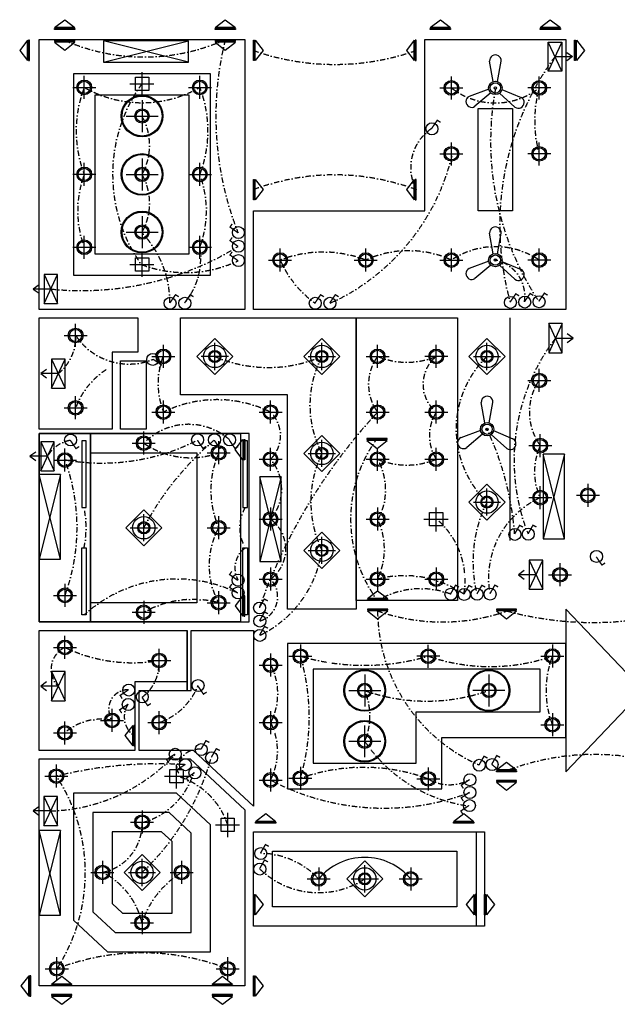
# Model space of a CAD drawing. Header units: millimetres. Extents: x 1911 to 33697, y 1899 to 30313.
# Tile 1 of 2: x 1911 to 15866, y 7321 to 30313. Entities that reach past the tile are written whole.
import ezdxf

# ---------------------------------------------------------------- set-up
doc = ezdxf.new("R2010")
doc.units = ezdxf.units.MM
doc.linetypes.add('DASHDOT2', pattern=[0.5, 0.25, -0.125, 0, -0.125])
for name, color, linetype in [('AL_Elec - Wall Mounted Halogen 36 W', 7, 'Continuous'), ('Elec - Air Conditioner', 6, 'Continuous'), ('Elec - Cable Wires', 143, 'Continuous'), ('Elec - Chandelier', 11, 'Continuous'), ('Elec - Fans', 11, 'Continuous'), ('Elec - Single Switch', 6, 'Continuous'), ('Elec - Spot Light', 6, 'Continuous'), ('Elec - Strip Lights', 6, 'Continuous'), ('Struc - Wall Lines', 2, 'Continuous')]:
    doc.layers.add(name, color=color, linetype=linetype)

msp = doc.modelspace()

# ---------------------------------------------------------------- linework, layer by layer
at = {"layer": 'AL_Elec - Wall Mounted Halogen 36 W'}
for p, q in [((3418, 28463), (3418, 29000)), ((6118, 28463), (6118, 29000)), ((11993, 28450), (11993, 28988)), ((14043, 28450), (14043, 28988)), ((3150, 28731), (3687, 28731)), ((5850, 28731), (6387, 28731)), ((11725, 28719), (12262, 28719)), ((14312, 28719), (13775, 28719)), ((11993, 26911), (11993, 27448)), ((14043, 26911), (14043, 27448)), ((11725, 27180), (12262, 27180)), ((14312, 27180), (13775, 27180)), ((3418, 26431), (3418, 26968)), ((6118, 26431), (6118, 26968)), ((3687, 26699), (3150, 26699)), ((5850, 26699), (6387, 26699)), ((3418, 24731), (3418, 25268)), ((6118, 24731), (6118, 25268)), ((3150, 24999), (3687, 24999)), ((5850, 24999), (6387, 24999)), ((7993, 24431), (7993, 24968)), ((9993, 24431), (9993, 24968)), ((11993, 24431), (11993, 24968)), ((14043, 24431), (14043, 24968)), ((7725, 24699), (8262, 24699)), ((9725, 24699), (10262, 24699)), ((11725, 24699), (12262, 24699)), ((14312, 24699), (13775, 24699)), ((3218, 22671), (3218, 23208)), ((2950, 22939), (3487, 22939)), ((5268, 22181), (5268, 22718)), ((10268, 22181), (10268, 22718)), ((11638, 22181), (11638, 22718)), ((5000, 22449), (5537, 22449)), ((10000, 22449), (10537, 22449)), ((11907, 22449), (11370, 22449)), ((14045, 21619), (14045, 22156)), ((13776, 21888), (14314, 21888)), ((3218, 20981), (3218, 21518)), ((5268, 20881), (5268, 21418)), ((7768, 20881), (7768, 21418)), ((10268, 20881), (10268, 21418)), ((11638, 20881), (11638, 21418)), ((2950, 21249), (3487, 21249)), ((5000, 21149), (5537, 21149)), ((7500, 21149), (8037, 21149)), ((10000, 21149), (10537, 21149)), ((11370, 21149), (11907, 21149)), ((4808, 20156), (4808, 20693)), ((6558, 19931), (6558, 20468)), ((14068, 20097), (14068, 20635)), ((2968, 19760), (2968, 20298)), ((4540, 20424), (5077, 20424)), ((7768, 19781), (7768, 20318)), ((10268, 19781), (10268, 20318)), ((11638, 19781), (11638, 20318)), ((13800, 20366), (14337, 20366)), ((2700, 20029), (3237, 20029)), ((6290, 20199), (6827, 20199)), ((7500, 20049), (8037, 20049)), ((10000, 20049), (10537, 20049)), ((11370, 20049), (11907, 20049)), ((14068, 18884), (14068, 19421)), ((15178, 19475), (15178, 18938)), ((13800, 19152), (14337, 19152)), ((14910, 19206), (15447, 19206)), ((7768, 18918), (7768, 18381)), ((10268, 18918), (10268, 18381)), ((6558, 18181), (6558, 18718)), ((7500, 18649), (8037, 18649)), ((10000, 18649), (10537, 18649)), ((6290, 18449), (6827, 18449)), ((7768, 17518), (7768, 16981)), ((10268, 17518), (10268, 16981)), ((11638, 17518), (11638, 16981)), ((14528, 17618), (14528, 17081)), ((7500, 17249), (8037, 17249)), ((10000, 17249), (10537, 17249)), ((11370, 17249), (11907, 17249)), ((14260, 17349), (14797, 17349)), ((2968, 17138), (2968, 16601)), ((2700, 16870), (3237, 16870)), ((6558, 16431), (6558, 16968)), ((4808, 16743), (4808, 16206)), ((6290, 16699), (6827, 16699)), ((4540, 16474), (5077, 16474)), ((2968, 15386), (2968, 15923)), ((2700, 15654), (3237, 15654)), ((8466, 15720), (8466, 15182)), ((11452, 15181), (11452, 15718)), ((14349, 15720), (14349, 15183)), ((5168, 15081), (5168, 15618)), ((7768, 15509), (7768, 14972)), ((8197, 15451), (8734, 15451)), ((11721, 15449), (11183, 15449)), ((14080, 15452), (14617, 15452)), ((4900, 15349), (5437, 15349)), ((7500, 15241), (8037, 15241)), ((4068, 13681), (4068, 14218)), ((5168, 13631), (5168, 14168)), ((7768, 14168), (7768, 13631)), ((14349, 14117), (14349, 13580)), ((2968, 13391), (2968, 13928)), ((3800, 13949), (4337, 13949)), ((4900, 13899), (5437, 13899)), ((7500, 13899), (8037, 13899)), ((14080, 13848), (14617, 13848)), ((2700, 13659), (3237, 13659)), ((2768, 12381), (2768, 12918)), ((2500, 12649), (3037, 12649)), ((7768, 12827), (7768, 12289)), ((8466, 12867), (8466, 12329)), ((11451, 12853), (11451, 12316)), ((7500, 12558), (8037, 12558)), ((8197, 12598), (8734, 12598)), ((11183, 12585), (11720, 12585)), ((4768, 11843), (4768, 11306)), ((4500, 11574), (5037, 11574)), ((3843, 10668), (3843, 10131)), ((5693, 10668), (5693, 10131)), ((3575, 10399), (4112, 10399)), ((5425, 10399), (5962, 10399)), ((8893, 10518), (8893, 9981)), ((11043, 10518), (11043, 9981)), ((8625, 10249), (9162, 10249)), ((10775, 10249), (11312, 10249)), ((4768, 9493), (4768, 8956)), ((4500, 9224), (5037, 9224)), ((2778, 7881), (2778, 8418)), ((6768, 7881), (6768, 8418)), ((2509, 8149), (3047, 8149)), ((6500, 8149), (7037, 8149))]:
    msp.add_line(p, q, dxfattribs=at)
for points in [[(2963, 30313), (2963, 30313), (3200, 30128), (2727, 30128)], [(6713, 30313), (6713, 30313), (6950, 30128), (6477, 30128)], [(11736, 30313), (11736, 30313), (11973, 30128), (11499, 30128)], [(14301, 30313), (14301, 30313), (14538, 30128), (14064, 30128)], [(2727, 30108), (3200, 30108), (3200, 30084), (2727, 30084)], [(6477, 30108), (6950, 30108), (6950, 30084), (6477, 30084)], [(11499, 30108), (11973, 30108), (11973, 30084), (11499, 30084)], [(14064, 30108), (14538, 30108), (14538, 30084), (14064, 30084)], [(1911, 29594), (1911, 29594), (2096, 29358), (2096, 29831)], [(2116, 29831), (2116, 29358), (2140, 29358), (2140, 29831)], [(2727, 29806), (3200, 29806), (3200, 29830), (2727, 29830)], [(2963, 29602), (2963, 29602), (3200, 29787), (2727, 29787)], [(6477, 29806), (6950, 29806), (6950, 29830), (6477, 29830)], [(6713, 29602), (6713, 29602), (6950, 29787), (6477, 29787)], [(7393, 29831), (7393, 29358), (7368, 29358), (7368, 29831)], [(7597, 29594), (7597, 29594), (7412, 29358), (7412, 29831)], [(10940, 29594), (10940, 29594), (11125, 29358), (11125, 29831)], [(11144, 29831), (11144, 29358), (11168, 29358), (11168, 29831)], [(14253, 29111), (14253, 29791), (14570, 29791), (14570, 29111)], [(14893, 29831), (14893, 29358), (14868, 29358), (14868, 29831)], [(15097, 29594), (15097, 29594), (14912, 29358), (14912, 29831)], [(7393, 26581), (7393, 26107), (7368, 26107), (7368, 26581)], [(7597, 26344), (7597, 26344), (7412, 26107), (7412, 26581)], [(10940, 26344), (10940, 26344), (11125, 26107), (11125, 26581)], [(11144, 26581), (11144, 26107), (11168, 26107), (11168, 26581)], [(2797, 23683), (2797, 24364), (2479, 24364), (2479, 23683)], [(14264, 23215), (14264, 22535), (14582, 22535), (14582, 23215)], [(2971, 21709), (2971, 22389), (2653, 22389), (2653, 21709)], [(3361, 18921), (3465, 18921), (3465, 20481), (3361, 20481)], [(6940, 20274), (6940, 20274), (7125, 20511), (7125, 20038)], [(7124, 18921), (7228, 18921), (7228, 20481), (7124, 20481)], [(7144, 20038), (7144, 20511), (7168, 20511), (7168, 20038)], [(10018, 20506), (10491, 20506), (10491, 20530), (10018, 20530)], [(10255, 20302), (10255, 20302), (10491, 20487), (10018, 20487)], [(2720, 19777), (2720, 20457), (2402, 20457), (2402, 19777)], [(3361, 17977), (3465, 17977), (3465, 16417), (3361, 16417)], [(7124, 17977), (7228, 17977), (7228, 16417), (7124, 16417)], [(14126, 17011), (14126, 17691), (13809, 17691), (13809, 17011)], [(6940, 16624), (6940, 16624), (7125, 16388), (7125, 16861)], [(7144, 16861), (7144, 16388), (7168, 16388), (7168, 16861)], [(10268, 16978), (10268, 16978), (10505, 16793), (10032, 16793)], [(10032, 16773), (10505, 16773), (10505, 16749), (10032, 16749)], [(10032, 16525), (10505, 16525), (10505, 16549), (10032, 16549)], [(10268, 16321), (10268, 16321), (10505, 16505), (10032, 16505)], [(13042, 16525), (13515, 16525), (13515, 16549), (13042, 16549)], [(13278, 16321), (13278, 16321), (13515, 16505), (13042, 16505)], [(2971, 14409), (2971, 15089), (2653, 15089), (2653, 14409)], [(4370, 13595), (4370, 13595), (4555, 13359), (4555, 13832)], [(4574, 13832), (4574, 13359), (4598, 13359), (4598, 13832)], [(13278, 12978), (13278, 12978), (13515, 12793), (13042, 12793)], [(13042, 12773), (13515, 12773), (13515, 12749), (13042, 12749)], [(13042, 12525), (13515, 12525), (13515, 12549), (13042, 12549)], [(13278, 12321), (13278, 12321), (13515, 12505), (13042, 12505)], [(2792, 11497), (2792, 12177), (2475, 12177), (2475, 11497)], [(7656, 11778), (7656, 11778), (7893, 11593), (7419, 11593)], [(12281, 11778), (12281, 11778), (12518, 11593), (12044, 11593)], [(7419, 11573), (7893, 11573), (7893, 11549), (7419, 11549)], [(12044, 11573), (12518, 11573), (12518, 11549), (12044, 11549)], [(7393, 9886), (7393, 9413), (7368, 9413), (7368, 9886)], [(7597, 9649), (7597, 9649), (7412, 9413), (7412, 9886)], [(12340, 9649), (12340, 9649), (12525, 9413), (12525, 9886)], [(12544, 9886), (12544, 9413), (12568, 9413), (12568, 9886)], [(12793, 9886), (12793, 9413), (12768, 9413), (12768, 9886)], [(12997, 9649), (12997, 9649), (12812, 9413), (12812, 9886)], [(1940, 7749), (1940, 7749), (2125, 7513), (2125, 7986)], [(2144, 7986), (2144, 7513), (2168, 7513), (2168, 7986)], [(2893, 7978), (2893, 7978), (3130, 7793), (2657, 7793)], [(6644, 7978), (6644, 7978), (6880, 7793), (6407, 7793)], [(7393, 7986), (7393, 7513), (7369, 7513), (7369, 7986)], [(7598, 7749), (7598, 7749), (7413, 7513), (7413, 7986)], [(2657, 7773), (3130, 7773), (3130, 7749), (2657, 7749)], [(6407, 7773), (6880, 7773), (6880, 7749), (6407, 7749)], [(2657, 7525), (3130, 7525), (3130, 7549), (2657, 7549)], [(2893, 7321), (2893, 7321), (3130, 7505), (2657, 7505)], [(6407, 7525), (6880, 7525), (6880, 7549), (6407, 7549)], [(6644, 7321), (6644, 7321), (6880, 7505), (6407, 7505)]]:
    msp.add_lwpolyline(points, close=True, dxfattribs=at)
for points in [[(14570, 29111), (14253, 29791)], [(14570, 29791), (14253, 29111)], [(14411, 29451), (14822, 29451)], [(14687, 29549), (14822, 29451), (14687, 29352)], [(2479, 23683), (2797, 24364)], [(2479, 24364), (2797, 23683)], [(2363, 24122), (2227, 24023), (2363, 23925)], [(2638, 24023), (2227, 24023)], [(14582, 23215), (14264, 22535)], [(14582, 22535), (14264, 23215)], [(14423, 22875), (14834, 22875)], [(14699, 22777), (14834, 22875), (14699, 22974)], [(2653, 21709), (2971, 22389)], [(2653, 22389), (2971, 21709)], [(2537, 22148), (2401, 22049), (2537, 21951)], [(2812, 22049), (2401, 22049)], [(2402, 19777), (2720, 20457)], [(2402, 20457), (2720, 19777)], [(2286, 20216), (2150, 20117), (2286, 20019)], [(2561, 20117), (2150, 20117)], [(13809, 17011), (14126, 17691)], [(13809, 17691), (14126, 17011)], [(13692, 17449), (13556, 17351), (13692, 17252)], [(13967, 17351), (13556, 17351)], [(2653, 14409), (2971, 15089)], [(2653, 15089), (2971, 14409)], [(2537, 14848), (2401, 14749), (2537, 14651)], [(2812, 14749), (2401, 14749)], [(2475, 11497), (2792, 12177)], [(2475, 12177), (2792, 11497)], [(2358, 11935), (2223, 11837), (2358, 11738)], [(2634, 11837), (2223, 11837)]]:
    msp.add_lwpolyline(points, dxfattribs=at)
at = {"layer": 'AL_Elec - Wall Mounted Halogen 36 W', "const_width": 31.2}
msp.add_lwpolyline([(11531, 27772), (11662, 27964), (11738, 27917)], dxfattribs=at)
at = {"layer": 'AL_Elec - Wall Mounted Halogen 36 W', "color": 30}
for points in [[(6468, 22870), (6048, 22449), (6468, 22029), (6889, 22449)], [(8968, 22870), (9389, 22449), (8968, 22029), (8548, 22449)], [(12823, 22870), (13244, 22449), (12823, 22029), (12402, 22449)], [(8968, 20606), (9389, 20185), (8968, 19765), (8548, 20185)], [(12823, 19470), (13244, 19049), (12823, 18629), (12402, 19049)], [(4808, 18870), (5229, 18449), (4808, 18029), (4388, 18449)], [(8968, 18342), (9389, 17921), (8968, 17501), (8548, 17921)], [(4768, 10820), (5189, 10399), (4768, 9979), (4348, 10399)], [(9968, 10670), (10389, 10249), (9968, 9829), (9548, 10249)]]:
    msp.add_lwpolyline(points, close=True, dxfattribs=at)
at = {"layer": 'AL_Elec - Wall Mounted Halogen 36 W'}
for centre, radius in [((3418, 28731), 172), ((3418, 28731), 143), ((6118, 28731), 172), ((6118, 28731), 143), ((11993, 28719), 172), ((11993, 28719), 143), ((14043, 28719), 172), ((14043, 28719), 143), ((11537, 27764), 140), ((11993, 27180), 172), ((11993, 27180), 143), ((14043, 27180), 172), ((14043, 27180), 143), ((3418, 26699), 172), ((3418, 26699), 143), ((6118, 26699), 172), ((6118, 26699), 143), ((3418, 24999), 172), ((3418, 24999), 143), ((6118, 24999), 172), ((6118, 24999), 143), ((7993, 24699), 172), ((7993, 24699), 143), ((9993, 24699), 172), ((9993, 24699), 143), ((11993, 24699), 172), ((11993, 24699), 143), ((14043, 24699), 172), ((14043, 24699), 143), ((3218, 22939), 172), ((3218, 22939), 143), ((5268, 22449), 172), ((5268, 22449), 143), ((10268, 22449), 172), ((10268, 22449), 143), ((11638, 22449), 172), ((11638, 22449), 143), ((14045, 21888), 172), ((14045, 21888), 143), ((3218, 21249), 172), ((3218, 21249), 143), ((5268, 21149), 172), ((5268, 21149), 143), ((7768, 21149), 172), ((7768, 21149), 143), ((10268, 21149), 172), ((10268, 21149), 143), ((11638, 21149), 172), ((11638, 21149), 143), ((4808, 20424), 172), ((4808, 20424), 143), ((14068, 20366), 172), ((14068, 20366), 143), ((6558, 20199), 172), ((6558, 20199), 143), ((2968, 20029), 172), ((2968, 20029), 143), ((7768, 20049), 172), ((7768, 20049), 143), ((10268, 20049), 172), ((10268, 20049), 143), ((11638, 20049), 172), ((11638, 20049), 143), ((14068, 19152), 172), ((15178, 19206), 172), ((15178, 19206), 143), ((14068, 19152), 143), ((7768, 18649), 172), ((7768, 18649), 143), ((10268, 18649), 172), ((10268, 18649), 143), ((6558, 18449), 172), ((6558, 18449), 143), ((14528, 17349), 172), ((14528, 17349), 143), ((7768, 17249), 172), ((7768, 17249), 143), ((10268, 17249), 172), ((10268, 17249), 143), ((11638, 17249), 172), ((11638, 17249), 143), ((2968, 16870), 172), ((2968, 16870), 143), ((6558, 16699), 172), ((6558, 16699), 143), ((4808, 16474), 172), ((4808, 16474), 143), ((2968, 15654), 172), ((2968, 15654), 143), ((5168, 15349), 172), ((5168, 15349), 143), ((7768, 15241), 172), ((8466, 15451), 172), ((8466, 15451), 143), ((11452, 15449), 172), ((11452, 15449), 143), ((14349, 15452), 172), ((14349, 15452), 143), ((7768, 15241), 143), ((4068, 13949), 172), ((4068, 13949), 143), ((5168, 13899), 172), ((5168, 13899), 143), ((7768, 13899), 172), ((7768, 13899), 143), ((2968, 13659), 172), ((2968, 13659), 143), ((14349, 13848), 172), ((14349, 13848), 143), ((2768, 12649), 172), ((2768, 12649), 143), ((7768, 12558), 172), ((7768, 12558), 143), ((8466, 12598), 172), ((8466, 12598), 143), ((11451, 12585), 172), ((11451, 12585), 143), ((4768, 11574), 172), ((4768, 11574), 143), ((3843, 10399), 172), ((3843, 10399), 143), ((5693, 10399), 172), ((5693, 10399), 143), ((8893, 10249), 172), ((8893, 10249), 143), ((11043, 10249), 172), ((11043, 10249), 143), ((4768, 9224), 172), ((4768, 9224), 143), ((2778, 8149), 172), ((2778, 8149), 143), ((6768, 8149), 172), ((6768, 8149), 143)]:
    msp.add_circle(centre, radius, dxfattribs=at)
at = {"layer": 'Elec - Air Conditioner'}
for p, q in [((5852, 29324), (3872, 29820)), ((3872, 29324), (5852, 29820)), ((5852, 29820), (3872, 29820)), ((3872, 29820), (3872, 29324)), ((5852, 29324), (5852, 29820)), ((3872, 29324), (5852, 29324)), ((14632, 20171), (14136, 18191)), ((14632, 18191), (14136, 20171)), ((14136, 20171), (14136, 18191)), ((14632, 20171), (14136, 20171)), ((14632, 18191), (14632, 20171)), ((2865, 19694), (2368, 17714)), ((2865, 17714), (2368, 19694)), ((2368, 19694), (2368, 17714)), ((2865, 19694), (2368, 19694)), ((2865, 17714), (2865, 19694)), ((8017, 19639), (7520, 17659)), ((8017, 17659), (7520, 19639)), ((7520, 19639), (7520, 17659)), ((8017, 19639), (7520, 19639)), ((8017, 17659), (8017, 19639)), ((14136, 18191), (14632, 18191)), ((2368, 17714), (2865, 17714)), ((7520, 17659), (8017, 17659)), ((2865, 11382), (2368, 9402)), ((2865, 9402), (2368, 11382)), ((2368, 11382), (2368, 9402)), ((2865, 11382), (2368, 11382)), ((2865, 9402), (2865, 11382)), ((2368, 9402), (2865, 9402))]:
    msp.add_line(p, q, dxfattribs=at)
at = {"layer": 'Elec - Cable Wires', "linetype": 'DASHDOT2', "ltscale": 500}
for centre, radius, start, end in [((4817, 34059), 4617, 246.3245, 294.2493), ((13868, 28055), 7376, 165.9228, 201.6448), ((9268, 34987), 5718, 250.5909, 289.4091), ((19794, 25508), 6673, 143.7756, 195.5405), ((7717, 26696), 3635, 144.3746, 215.3491), ((6067, 27715), 2836, 159.0102, 200.9898), ((4768, 31101), 2727, 240.3292, 299.6708), ((3481, 27715), 2826, 338.9295, 21.0705), ((13018, 30044), 1675, 232.276, 307.724), ((19680, 27471), 6772, 169.6245, 213.495), ((16780, 27949), 2843, 164.2889, 195.7111), ((3539, 27381), 1406, 330.9916, 29.0084), ((12143, 26856), 1101, 123.74, 207.7371), ((7036, 28345), 5116, 294.4967, 346.835), ((5702, 25849), 2436, 159.5814, 200.4186), ((3579, 26026), 1367, 330.4999, 29.5001), ((3835, 25849), 2436, 339.5814, 20.4186), ((9268, 21281), 5408, 69.4293, 110.5707), ((3055, 23709), 2363, 359.7227, 44.0794), ((3354, 30996), 7009, 264.1409, 301.4639), ((4499, 24743), 1640, 320.3809, 8.9763), ((8993, 22112), 2774, 68.8668, 111.1332), ((10993, 22531), 2388, 65.2393, 114.7607), ((13018, 23174), 1838, 56.0999, 123.9001), ((5781, 27306), 2898, 249.4348, 295.1434), ((10258, 25699), 2475, 203.827, 234.2862), ((12842, 23852), 866, 351.6856, 78.2863), ((2142, 22893), 1077, 308.4522, 2.4808), ((4464, 23769), 1497, 213.6822, 291.7015), ((18149, 20022), 4693, 142.5542, 201.4432), ((6955, 21813), 1812, 159.4393, 201.4754), ((7718, 25356), 3164, 246.7288, 293.2712), ((11120, 21317), 2431, 152.2464, 207.7536), ((11165, 21799), 1108, 144.0688, 215.9312), ((10953, 24101), 1788, 247.4704, 292.5296), ((12170, 21800), 840, 129.1228, 230.7455), ((14470, 20749), 2367, 134.0951, 225.9049), ((4911, 20629), 1802, 123.0381, 159.8814), ((15144, 21150), 1331, 146.3336, 216.0861), ((6518, 18607), 2833, 63.8133, 116.1867), ((19989, 12154), 13244, 137.2171, 160.4643), ((7237, 20599), 765, 314.0343, 45.9657), ((12509, 20599), 1030, 147.7172, 212.2828), ((5852, 19406), 1458, 48.7688, 135.6874), ((6472, 17770), 7017, 4.3589, 25.1278), ((3226, 19734), 768, 99.8971, 150.0315), ((3831, 24866), 4907, 259.873, 297.0197), ((10820, 15295), 6789, 130.021, 152.3162), ((12821, 18649), 3182, 143.335, 216.665), ((5902, 22009), 1925, 235.3963, 289.9509), ((15365, 19759), 1432, 154.9259, 205.0741), ((-1339, 18452), 4589, 339.8261, 20.1739), ((8543, 19324), 2168, 156.2024, 203.7976), ((6958, 19349), 1071, 319.1682, 40.8318), ((11318, 19053), 2608, 154.276, 205.724), ((9002, 19335), 1454, 331.163, 29.4143), ((10953, 21701), 1788, 247.4704, 292.5296), ((14937, 17265), 2078, 114.701, 189.9351), ((1168, 18449), 2294, 348.1283, 11.8717), ((7972, 18454), 923, 149.6013, 211.063), ((15631, 17655), 3135, 153.583, 193.8805), ((7257, 17949), 867, 306.1588, 53.8412), ((8806, 17949), 1621, 334.4201, 25.5799), ((10426, 17215), 1885, 350.3453, 49.5429), ((8179, 17571), 1844, 151.5438, 208.4562), ((7511, 17507), 574, 125.0729, 209.4519), ((6379, 18289), 2615, 295.8511, 351.924), ((5584, 14034), 3218, 63.8379, 132.2205), ((7342, 16837), 593, 287.4011, 44.0312), ((10893, 14869), 2461, 55.5605, 104.6961), ((11279, 15030), 1995, 69.446, 120.4522), ((5961, 14421), 2354, 75.3862, 119.2982), ((14231, 16539), 3963, 180.4929, 246.29), ((11781, 20826), 4577, 250.699, 289.301), ((15300, 23896), 7659, 254.8029, 285.7743), ((3207, 15146), 562, 115.1178, 225.7259), ((4544, 18952), 3655, 244.4535, 279.6929), ((3642, 14024), 5030, 343.5242, 16.4758), ((9959, 20554), 5317, 253.6908, 286.3092), ((12900, 19647), 4439, 250.9594, 289.0716), ((16450, 14647), 2248, 159.0237, 200.8142), ((4197, 15269), 966, 306.2161, 4.7838), ((6446, 14575), 1491, 333.0417, 26.5109), ((4670, 15331), 1516, 289.1912, 338.046), ((4441, 14214), 451, 88.7987, 215.9848), ((8577, 14055), 1512, 336.8784, 23.1216), ((11415, 18775), 4374, 250.7036, 289.4105), ((4900, 14035), 547, 147.7114, 234.6532), ((3806, 12696), 1282, 77.8718, 130.8057), ((6444, 13235), 1487, 332.9178, 26.5228), ((12872, 15428), 3507, 214.1025, 262.5223), ((2526, 15937), 4102, 271.5008, 317.3753), ((6099, 12745), 532, 85.1143, 190.3581), ((15330, 7458), 5697, 68.7851, 111.1083), ((5129, 3122), 9815, 86.1896, 103.9149), ((770, 14636), 5825, 313.3382, 344.5854), ((13289, 13260), 486, 223.1324, 268.7094), ((-674, 10392), 4117, 326.9942, 33.2527), ((4317, 13237), 1734, 285.0933, 343.055), ((5115, 10974), 1738, 17.8746, 74.6147), ((9940, 8485), 4369, 69.7683, 109.727), ((10419, 17586), 5684, 242.1969, 290.6464), ((11947, 13415), 967, 239.1748, 298.9969), ((3615, 11533), 1154, 281.4163, 1.4528), ((7511, 8953), 1895, 43.1453, 89.3255), ((3052, 8829), 1761, 12.9783, 63.2995), ((6814, 8566), 2149, 121.4264, 162.1515), ((8889, 11905), 1977, 226.1584, 303.108), ((4773, 3008), 5515, 68.7894, 111.2106)]:
    msp.add_arc(centre, radius, start, end, dxfattribs=at)
at = {"layer": 'Elec - Chandelier', "color": 30}
for p, q in [((4768, 28436), (4768, 27689)), ((4395, 28063), (5142, 28063)), ((4768, 27072), (4768, 26326)), ((4395, 26699), (5142, 26699)), ((4768, 25726), (4768, 24980)), ((4395, 25353), (5142, 25353)), ((6468, 22132), (6468, 22766)), ((8968, 22132), (8968, 22766)), ((12823, 22132), (12823, 22766)), ((6786, 22449), (6151, 22449)), ((8651, 22449), (9286, 22449)), ((12506, 22449), (13140, 22449)), ((8968, 19868), (8968, 20502)), ((8651, 20185), (9286, 20185)), ((12823, 18732), (12823, 19366)), ((12506, 19049), (13140, 19049)), ((4808, 18132), (4808, 18766)), ((4491, 18449), (5126, 18449)), ((8968, 17604), (8968, 18238)), ((8651, 17921), (9286, 17921)), ((9968, 15022), (9968, 14276)), ((12869, 15022), (12869, 14276)), ((9595, 14649), (10341, 14649)), ((13242, 14649), (12495, 14649)), ((9968, 13088), (9968, 13835)), ((9595, 13462), (10341, 13462)), ((4768, 10082), (4768, 10716)), ((4451, 10399), (5086, 10399)), ((9968, 9932), (9968, 10566)), ((9651, 10249), (10286, 10249))]:
    msp.add_line(p, q, dxfattribs=at)
for centre, radius in [((4768, 28063), 487), ((4768, 28063), 467), ((4768, 28063), 167), ((4768, 28063), 139), ((4768, 26699), 487), ((4768, 26699), 467), ((4768, 26699), 167), ((4768, 26699), 139), ((4768, 25353), 487), ((4768, 25353), 467), ((4768, 25353), 167), ((4768, 25353), 139), ((6468, 22449), 261), ((6468, 22449), 142), ((6468, 22449), 118), ((8968, 22449), 261), ((8968, 22449), 142), ((8968, 22449), 118), ((12823, 22449), 261), ((12823, 22449), 142), ((12823, 22449), 118), ((8968, 20185), 261), ((8968, 20185), 142), ((8968, 20185), 118), ((12823, 19049), 261), ((12823, 19049), 142), ((12823, 19049), 118), ((4808, 18449), 261), ((4808, 18449), 142), ((4808, 18449), 118), ((8968, 17921), 261), ((8968, 17921), 142), ((8968, 17921), 118), ((9968, 14649), 487), ((9968, 14649), 467), ((12869, 14649), 487), ((12869, 14649), 467), ((9968, 14649), 167), ((9968, 14649), 139), ((12869, 14649), 167), ((12869, 14649), 139), ((9968, 13462), 487), ((9968, 13462), 467), ((9968, 13462), 167), ((9968, 13462), 139), ((4768, 10399), 261), ((4768, 10399), 142), ((4768, 10399), 118), ((9968, 10249), 261), ((9968, 10249), 142), ((9968, 10249), 118)]:
    msp.add_circle(centre, radius, dxfattribs=at)
at = {"layer": 'Elec - Fans'}
for p, q in [((12969, 28867), (12885, 29345)), ((13071, 28866), (13153, 29347)), ((12865, 28691), (12407, 28522)), ((12915, 28602), (12543, 28290)), ((13117, 28598), (13477, 28272)), ((13171, 28685), (13621, 28498)), ((12969, 24847), (12885, 25326)), ((13071, 24846), (13153, 25327)), ((12865, 24672), (12407, 24502)), ((13171, 24666), (13621, 24478)), ((12915, 24582), (12543, 24270)), ((13117, 24578), (13477, 24252)), ((12775, 20897), (12691, 21376)), ((12877, 20896), (12959, 21377)), ((12671, 20722), (12214, 20552)), ((12977, 20716), (13427, 20528)), ((12721, 20632), (12349, 20320)), ((12923, 20628), (13283, 20302))]:
    msp.add_line(p, q, dxfattribs=at)
for centre, radius in [((13018, 28719), 156), ((13018, 28719), 120), ((13018, 28719), 28.6), ((13018, 24699), 156), ((13018, 24699), 120), ((13018, 24699), 28.6), ((12825, 20749), 156), ((12825, 20749), 120), ((12825, 20749), 28.6)]:
    msp.add_circle(centre, radius, dxfattribs=at)
for centre, start, end in [((13019, 29357), 355.8219, 184.7943), ((12466, 28401), 115.8219, 304.7943), ((13558, 28379), 232.9361, 61.9086), ((13019, 25337), 355.8219, 184.7943), ((12466, 24381), 115.8219, 304.7943), ((13558, 24359), 232.9361, 61.9086), ((12825, 21387), 355.8219, 184.7943), ((12272, 20431), 115.8219, 304.7943), ((13364, 20409), 232.9361, 61.9086)]:
    msp.add_arc(centre, 135, start, end, dxfattribs=at)
at = {"layer": 'Elec - Single Switch', "const_width": 31.2}
for points in [[(7012, 25334), (6823, 25470), (6872, 25545)], [(7012, 25017), (6823, 25153), (6872, 25228)], [(7012, 24683), (6823, 24818), (6872, 24893)], [(13365, 23720), (13496, 23912), (13572, 23865)], [(13699, 23727), (13830, 23919), (13906, 23872)], [(14032, 23734), (14163, 23926), (14239, 23879)], [(5418, 23698), (5549, 23890), (5625, 23843)], [(5762, 23698), (5893, 23890), (5969, 23843)], [(8807, 23698), (8938, 23890), (9014, 23843)], [(9151, 23698), (9282, 23890), (9358, 23843)], [(5025, 22384), (5218, 22254), (5170, 22177)], [(3094, 20490), (3225, 20298), (3301, 20345)], [(6060, 20494), (6191, 20302), (6267, 20349)], [(6454, 20494), (6585, 20302), (6661, 20349)], [(6454, 20494), (6585, 20302), (6661, 20349)], [(6807, 20494), (6938, 20302), (7014, 20349)], [(6807, 20494), (6938, 20302), (7014, 20349)], [(13468, 18303), (13585, 18505), (13664, 18463)], [(13781, 18306), (13897, 18508), (13977, 18466)], [(15375, 17771), (15506, 17579), (15582, 17626)], [(7003, 17220), (6813, 17355), (6863, 17430)], [(7003, 16923), (6813, 17058), (6863, 17133)], [(11973, 16905), (12090, 17107), (12169, 17065)], [(12284, 16898), (12401, 17100), (12480, 17058)], [(12587, 16903), (12703, 17104), (12783, 17062)], [(12890, 16907), (13006, 17108), (13086, 17066)], [(7507, 16582), (7623, 16784), (7703, 16742)], [(7513, 16279), (7629, 16480), (7709, 16439)], [(7513, 15943), (7629, 16144), (7709, 16103)], [(6071, 14756), (6201, 14564), (6278, 14611)], [(4450, 14665), (4258, 14535), (4305, 14458)], [(4768, 14489), (4899, 14296), (4975, 14344)], [(4438, 14327), (4245, 14196), (4293, 14120)], [(6144, 13275), (6260, 13476), (6340, 13435)], [(5536, 13165), (5344, 13034), (5391, 12958)], [(6386, 13088), (6503, 13289), (6582, 13248)], [(12638, 12911), (12754, 13113), (12833, 13071)], [(12934, 12927), (13051, 13129), (13130, 13087)], [(5773, 12921), (5581, 12790), (5628, 12714)], [(5996, 12732), (5803, 12601), (5851, 12525)], [(12416, 12569), (12223, 12439), (12271, 12362)], [(12416, 12273), (12223, 12142), (12271, 12066)], [(12405, 11966), (12213, 11835), (12261, 11759)], [(7533, 10848), (7649, 11050), (7729, 11008)], [(7513, 10487), (7629, 10689), (7709, 10647)]]:
    msp.add_lwpolyline(points, dxfattribs=at)
at = {"layer": 'Elec - Single Switch'}
for centre in [(7020, 25340), (7020, 25023), (7020, 24688), (5423, 23690), (5767, 23690), (8813, 23690), (9157, 23690), (13371, 23712), (13704, 23719), (14038, 23726), (5017, 22379), (3100, 20498), (6066, 20502), (6460, 20502), (6460, 20502), (6813, 20502), (6813, 20502), (13475, 18295), (13787, 18299), (15380, 17779), (7011, 17225), (7011, 16928), (11980, 16897), (12291, 16891), (12593, 16895), (12896, 16899), (7513, 16575), (7519, 16271), (7519, 15935), (4458, 14660), (6076, 14764), (4773, 14497), (4446, 14321), (6150, 13267), (5544, 13159), (6392, 13080), (5781, 12916), (12644, 12903), (12941, 12919), (6004, 12726), (12424, 12564), (12424, 12267), (12414, 11960), (7539, 10841), (7519, 10479)]:
    msp.add_circle(centre, 140, dxfattribs=at)
at = {"layer": 'Elec - Spot Light'}
for p, q in [((4768, 28527), (4768, 29089)), ((4482, 28814), (5043, 28813)), ((4768, 24306), (4768, 24868)), ((4482, 24593), (5043, 24593)), ((11638, 18362), (11638, 18924)), ((11352, 18650), (11913, 18649)), ((5576, 12362), (5576, 12924)), ((5289, 12650), (5851, 12649)), ((6768, 11226), (6768, 11788)), ((6482, 11513), (7043, 11513))]:
    msp.add_line(p, q, dxfattribs=at)
for points in [[(4613, 28968), (4923, 28968), (4923, 28659), (4613, 28659)], [(4613, 24748), (4923, 24748), (4923, 24438), (4613, 24438)], [(11483, 18804), (11793, 18804), (11793, 18494), (11483, 18494)], [(5421, 12804), (5731, 12804), (5731, 12494), (5421, 12494)], [(6613, 11668), (6923, 11668), (6923, 11358), (6613, 11358)]]:
    msp.add_lwpolyline(points, close=True, dxfattribs=at)
at = {"layer": 'Elec - Strip Lights'}
for p, q in [((2368, 29849), (7168, 29849)), ((2368, 23549), (2368, 29849)), ((7168, 29849), (7168, 23549)), ((11368, 25849), (11368, 29849)), ((11368, 29849), (14668, 29849)), ((14668, 29849), (14668, 23549)), ((3668, 29049), (3168, 29049)), ((3168, 29049), (3168, 24349)), ((6368, 29049), (3168, 29049)), ((6368, 24349), (6368, 29049)), ((4128, 28549), (3668, 28549)), ((3668, 28549), (3668, 24849)), ((5868, 28549), (3668, 28549)), ((5868, 24849), (5868, 28549)), ((7368, 23549), (7368, 25849)), ((7368, 25849), (11368, 25849)), ((3668, 24849), (4128, 24849)), ((3668, 24849), (5868, 24849)), ((3168, 24349), (3668, 24349)), ((3168, 24349), (6368, 24349)), ((7168, 23549), (2368, 23549)), ((14668, 23549), (7368, 23549)), ((2368, 20749), (2368, 23349)), ((2368, 23349), (4668, 23349)), ((4668, 23349), (4668, 22549)), ((5668, 23349), (9768, 23349)), ((5668, 21549), (5668, 23349)), ((9768, 16749), (9768, 23349)), ((9768, 23349), (12138, 23349)), ((9768, 23349), (9768, 16549)), ((12138, 23349), (12138, 16749)), ((13368, 18149), (13368, 23349)), ((4668, 22549), (4068, 22549)), ((4068, 22549), (4068, 20749)), ((4268, 20749), (4268, 22349)), ((4268, 22349), (4868, 22349)), ((4868, 22349), (4868, 20749)), ((8168, 21549), (5668, 21549)), ((8168, 16549), (8168, 21549)), ((4068, 20749), (2368, 20749)), ((4868, 20749), (4268, 20749)), ((7268, 20649), (2368, 20649)), ((2368, 20649), (2368, 16249)), ((3568, 20649), (7068, 20649)), ((3568, 16249), (3568, 20649)), ((7068, 20649), (7068, 16249)), ((7268, 16249), (7268, 20649)), ((3568, 20199), (6048, 20199)), ((3568, 16699), (3568, 20199)), ((6048, 20199), (6048, 16699)), ((6048, 16699), (3568, 16699)), ((12138, 16749), (9768, 16749)), ((9768, 16549), (8168, 16549)), ((2368, 16249), (7268, 16249)), ((7068, 16249), (3568, 16249)), ((2368, 13249), (2368, 16049)), ((2368, 16049), (5818, 16049)), ((5818, 16049), (5818, 14849)), ((5818, 14649), (5818, 16049)), ((5818, 16049), (5818, 16049)), ((5818, 16049), (5818, 14649)), ((5918, 14649), (5918, 16049)), ((5918, 16049), (7368, 16049)), ((7368, 16049), (7368, 11949)), ((11369, 15749), (8168, 15749)), ((8168, 15749), (8168, 12349)), ((14668, 15749), (11369, 15749)), ((14668, 13549), (14668, 15749)), ((11369, 15149), (8768, 15149)), ((8768, 15149), (8768, 12949)), ((14068, 15149), (11369, 15149)), ((14068, 14149), (14068, 15149)), ((5818, 14849), (4598, 14849)), ((4598, 14849), (4598, 13249)), ((4698, 13249), (4698, 14649)), ((4698, 14649), (5818, 14649)), ((5818, 14649), (5918, 14649)), ((11168, 12949), (11168, 14149)), ((11168, 14149), (14068, 14149)), ((11768, 12349), (11768, 13549)), ((11768, 13549), (14668, 13549)), ((4598, 13249), (2368, 13249)), ((5968, 13249), (4698, 13249)), ((7368, 11949), (5968, 13249)), ((2368, 7749), (2368, 13049)), ((2368, 13049), (5890, 13049)), ((5890, 13049), (7168, 11862)), ((8768, 12949), (11168, 12949)), ((5576, 12249), (3168, 12249)), ((3168, 12249), (3168, 9285)), ((6368, 11513), (5576, 12249)), ((8168, 12349), (11768, 12349)), ((5399, 11799), (3618, 11799)), ((3618, 11799), (3618, 9482)), ((5918, 11317), (5399, 11799)), ((7168, 11862), (7168, 7749)), ((6368, 8549), (6368, 11513)), ((5222, 11349), (4068, 11349)), ((4068, 11349), (4068, 9678)), ((5468, 11121), (5222, 11349)), ((5918, 8999), (5918, 11317)), ((7368, 9149), (7368, 11349)), ((7368, 11349), (12768, 11349)), ((12768, 11349), (12768, 9149)), ((5468, 9449), (5468, 11121)), ((7818, 9599), (7818, 10899)), ((7818, 10899), (12118, 10899)), ((12118, 10899), (12118, 9599)), ((4068, 9678), (4315, 9449)), ((3618, 9482), (4138, 8999)), ((4315, 9449), (5468, 9449)), ((12118, 9599), (7818, 9599)), ((3168, 9285), (3961, 8549)), ((4138, 8999), (5918, 8999)), ((12768, 9149), (7368, 9149)), ((3961, 8549), (6368, 8549)), ((7168, 7749), (2368, 7749))]:
    msp.add_line(p, q, dxfattribs=at)
at = {"layer": 'Struc - Wall Lines'}
for p, q in [((12618, 28239), (13418, 28239)), ((12618, 25849), (12618, 28239)), ((13418, 28239), (13418, 25849)), ((13418, 25849), (12618, 25849)), ((2368, 20649), (3568, 20649)), ((2368, 16249), (2368, 20649)), ((3568, 20649), (3568, 16249)), ((4808, 20199), (4808, 20649)), ((14668, 16549), (14668, 12749)), ((14668, 16549), (18268, 12749)), ((18268, 16549), (14668, 12749)), ((3568, 16249), (2368, 16249)), ((7368, 9149), (7368, 11349)), ((7368, 11349), (12568, 11349)), ((12568, 11349), (12568, 9149)), ((12568, 9149), (7368, 9149))]:
    msp.add_line(p, q, dxfattribs=at)
msp.add_arc((9968, 9349), 1402, 39.9317, 140.0683, dxfattribs=at)

doc.saveas('drawing.dxf')
